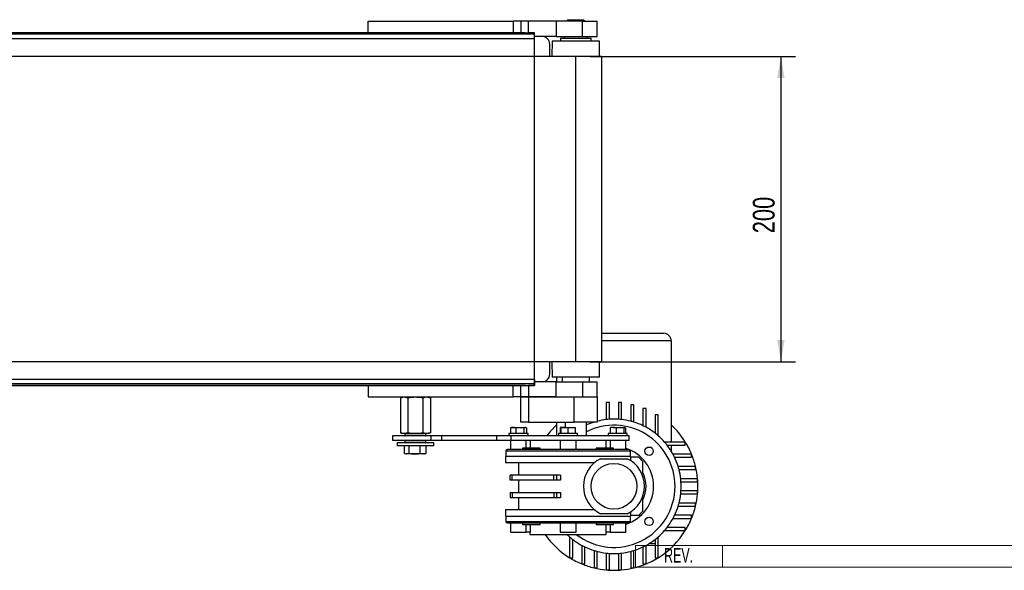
# Model space of a CAD drawing. Header units: millimetres. Extents: x 0 to 420, y 0 to 297.
# Tile 3 of 5: x 130 to 266, y 66 to 142. Entities that reach past the tile are written whole.
import ezdxf
from ezdxf.enums import TextEntityAlignment as Align

# ---------------------------------------------------------------- set-up
doc = ezdxf.new("R2010")
doc.units = ezdxf.units.MM
doc.layers.add('CARTIGLIO', color=140, linetype='Continuous')
doc.layers.add('QUOTE', color=174, linetype='Continuous')
doc.styles.add('SLDTEXTSTYLE0', font='TXT', dxfattribs={"width": 0.638298})
doc.styles.add('SLDTEXTSTYLE3', font='TXT', dxfattribs={"width": 0.75})
doc.dimstyles.new('SLDDIMSTYLE0', dxfattribs={"dimtxt": 3, "dimasz": 3, "dimexe": 0, "dimexo": 0.0625, "dimgap": 0.75, "dimtad": 1, "dimlfac": 4.756421, "dimrnd": 1e-09, "dimzin": 12, "dimdsep": 46, "dimtxsty": 'SLDTEXTSTYLE3', "dimsah": 1, "dimcen": 0.09, "dimadec": 0, "dimazin": 3, "dimtfac": 1, "dimtdec": 3, "dimtofl": 0, "dimtmove": 0, "dimatfit": 3, "dimfxl": 0, "dimfrac": 2, "dimtolj": 1, "dimtzin": 12, "dimarcsym": 0})

# ---------------------------------------------------------------- blocks, each defined once
blk = doc.blocks.new('SW_NOTE_0_27')
at = {"layer": 'CARTIGLIO', "color": 0, "insert": (2.34, 2.58), "char_height": 2, "attachment_point": 2, "style": 'SLDTEXTSTYLE0'}
blk.add_mtext('REV.', dxfattribs=at)
blk = doc.blocks.new('Cartiglio ALUSIC')
at = {"color": 161, "linetype": 'Continuous', "lineweight": 18}
for p, q in [((113.97, 151), (113.97, 154)), ((113.97, 154), (313.62, 154)), ((125.97, 154), (125.97, 151)), ((113.97, 151), (313.62, 151))]:
    blk.add_line(p, q, dxfattribs=at)
at = {"layer": 'CARTIGLIO', "color": 140}
blk.add_blockref('SW_NOTE_0_27', (117.57, 151.04), dxfattribs=at)
at = {"layer": 'CARTIGLIO', "color": 140, "style": 'SLDTEXTSTYLE0', "width": 0.638298}
for tag, height, p in [('AUTOATTR1', 3.5, (223.45, 133.7)), ('AUTOATTR2', 3.5, (221.77, 127.42)), ('AUTOATTR11', 3.5, (222.86, 121.41)), ('AUTOATTR8', 4, (219.24, 110)), ('AUTOATTR9', 4, (218.12, 100.42)), ('AUTOATTR0', 4, (249.03, 100.31))]:
    blk.add_attdef(tag, text='', height=height, dxfattribs=at).set_placement(p, align=Align.TOP_CENTER)
at = {"layer": 'CARTIGLIO', "color": 140}
for tag in ['AUTOATTR13', 'AUTOATTR12', 'AUTOATTR10', 'AUTOATTR7', 'AUTOATTR6', 'AUTOATTR5', 'AUTOATTR4', 'AUTOATTR3']:
    blk.add_attdef(tag, (0, 0), '', height=4, dxfattribs=at)
blk = doc.blocks.new('_D_1')
at = {"layer": 'QUOTE'}
for p, q in [((208.96, 136.48), (237.2, 136.48)), ((235.2, 136.48), (235.2, 94.43)), ((208.96, 94.43), (237.2, 94.43))]:
    blk.add_line(p, q, dxfattribs=at)
for points in [[(235.2, 136.48), (234.7, 133.48), (235.7, 133.48)], [(235.2, 94.43), (235.7, 97.43), (234.7, 97.43)]]:
    blk.add_solid(points, dxfattribs=at)
at = {"layer": 'QUOTE', "insert": (231.33, 112.13), "char_height": 3, "attachment_point": 1, "rotation": 90, "style": 'SLDTEXTSTYLE3'}
blk.add_mtext('200', dxfattribs=at)

msp = doc.modelspace()

# ---------------------------------------------------------------- linework, layer by layer
at = {"color": 7, "linetype": 'Continuous', "lineweight": 25}
for p, q in [((178.3691, 139.7412), (178.3691, 141.318)), ((178.3691, 141.318), (198.3421, 141.318)), ((198.3421, 141.318), (198.3421, 139.7412)), ((199.3933, 141.318), (198.3421, 141.318)), ((199.3933, 141.318), (199.3933, 139.7412)), ((200.4445, 141.318), (199.3933, 141.318)), ((200.4445, 139.7412), (200.4445, 141.318)), ((204.2817, 141.318), (200.4445, 141.318)), ((204.2817, 141.318), (204.2817, 139.2156)), ((207.9081, 141.318), (204.2817, 141.318)), ((205.9108, 141.5283), (205.7006, 141.318)), ((205.9108, 141.5283), (206.9621, 141.5283)), ((206.9621, 141.5283), (208.0133, 141.5283)), ((207.9081, 139.2156), (207.9081, 141.318)), ((207.9081, 141.318), (209.9054, 141.318)), ((208.2235, 141.318), (208.0133, 141.5283)), ((209.9054, 139.2156), (209.9054, 141.318)), ((199.9863, 139.7412), (66.7683, 139.7412)), ((199.9863, 139.7412), (200.4445, 139.7412)), ((201.2855, 139.7412), (200.4445, 139.7412)), ((201.2855, 139.7131), (201.2855, 139.7412)), ((201.2855, 139.531), (201.2855, 139.7131)), ((201.2855, 139.531), (65.4691, 139.531)), ((201.2855, 138.9003), (65.4691, 138.9003)), ((201.2855, 138.9003), (201.2855, 139.531)), ((204.2817, 139.2156), (201.2855, 139.2156)), ((203.7033, 138.5849), (203.6842, 136.4825)), ((210.2208, 138.5849), (203.7033, 138.5849)), ((204.2817, 139.2156), (207.9081, 139.2156)), ((204.8596, 139.0054), (204.8596, 138.5849)), ((204.8596, 139.0054), (206.9621, 139.0054)), ((205.3852, 139.2156), (205.3852, 139.0054)), ((206.9621, 139.0054), (209.0645, 139.0054)), ((207.9081, 139.2156), (209.9054, 139.2156)), ((208.5389, 139.0054), (208.5389, 139.2156)), ((209.0645, 138.5849), (209.0645, 139.0054)), ((210.2399, 136.4825), (210.2208, 138.5849)), ((203.3879, 136.4825), (203.3879, 138.1644)), ((206.9621, 136.4825), (59.7926, 136.4825)), ((206.9621, 94.434), (206.9621, 136.4825)), ((210.5362, 136.4825), (206.9621, 136.4825)), ((210.5362, 94.434), (210.5362, 136.4825)), ((210.5362, 98.3656), (219.051, 98.3656)), ((220.1022, 97.3144), (210.5362, 97.3144)), ((220.1022, 97.3144), (220.1022, 83.3963)), ((206.9621, 94.434), (59.7926, 94.434)), ((203.3879, 92.7521), (203.3879, 94.434)), ((203.6842, 94.434), (203.7033, 92.3316)), ((210.5362, 94.434), (206.9621, 94.434)), ((210.2208, 92.3316), (210.2399, 94.434)), ((210.2208, 92.3316), (203.7033, 92.3316)), ((204.334, 92.3316), (204.334, 91.7009)), ((205.0699, 92.3316), (205.0699, 91.7009)), ((208.8542, 91.7009), (208.8542, 92.3316)), ((201.2855, 92.0163), (65.4691, 92.0163)), ((201.2855, 91.3855), (65.4691, 91.3855)), ((199.9863, 91.1753), (66.7683, 91.1753)), ((178.3691, 91.1753), (178.3691, 89.5985)), ((198.3421, 89.5985), (198.3421, 91.1753)), ((199.3933, 89.5985), (199.3933, 91.1753)), ((199.9863, 91.1753), (200.4445, 91.1753)), ((200.4445, 91.1753), (200.4445, 89.5985)), ((201.2855, 91.1753), (200.4445, 91.1753)), ((201.2855, 92.0163), (201.2855, 91.3855)), ((204.2817, 91.7009), (201.2855, 91.7009)), ((201.2855, 91.3855), (201.2855, 91.2035)), ((201.2855, 91.2035), (201.2855, 91.1753)), ((204.2817, 89.5985), (204.2817, 91.7009)), ((204.2817, 91.7009), (207.9081, 91.7009)), ((207.9081, 91.7009), (207.9081, 89.5985)), ((207.9081, 91.7009), (209.9054, 91.7009)), ((209.9054, 89.5985), (209.9054, 91.7009)), ((178.3691, 89.5985), (198.3421, 89.5985)), ((183.0996, 89.5985), (182.8231, 89.4979)), ((182.8231, 89.4979), (183.339, 89.5985)), ((182.8231, 89.4979), (182.8231, 84.6533)), ((183.339, 89.5985), (183.8549, 89.4979)), ((183.8549, 89.4979), (183.8549, 84.6533)), ((185.9184, 89.4979), (186.4343, 89.5985)), ((185.9184, 89.4979), (185.9184, 84.6533)), ((186.4343, 89.5985), (186.9501, 89.4979)), ((186.9501, 89.4979), (186.6737, 89.5985)), ((186.9501, 89.4979), (186.9501, 84.6533)), ((199.3933, 89.5985), (198.3421, 89.5985)), ((199.3933, 86.1295), (199.3933, 89.5985)), ((199.3933, 89.5985), (200.4445, 89.5985)), ((200.4445, 89.5985), (199.3933, 89.5985)), ((200.4445, 89.5985), (200.4445, 86.1295)), ((200.4445, 89.5985), (206.7518, 89.5985)), ((204.2817, 89.5985), (200.4445, 89.5985)), ((206.7518, 86.1295), (206.7518, 89.5985)), ((206.7518, 89.5985), (209.9054, 89.5985)), ((209.9054, 89.5985), (209.9054, 86.1295)), ((211.1669, 88.8147), (211.1669, 86.49)), ((211.5874, 88.8147), (211.1669, 88.8147)), ((211.5874, 86.5284), (211.5874, 88.8147)), ((212.8488, 88.8147), (212.8488, 86.5284)), ((213.2693, 88.8147), (212.8488, 88.8147)), ((213.2693, 86.49), (213.2693, 88.8147)), ((214.5308, 88.535), (214.5308, 86.2562)), ((214.9513, 88.535), (214.5308, 88.535)), ((214.9513, 86.137), (214.9513, 88.535)), ((216.2127, 87.9866), (216.2127, 85.643)), ((216.6332, 87.9866), (216.2127, 87.9866)), ((216.6332, 85.4284), (216.6332, 87.9866)), ((217.8946, 87.1246), (217.8946, 84.6035)), ((218.3151, 87.1246), (217.8946, 87.1246)), ((218.3151, 84.2564), (218.3151, 87.1246)), ((197.9804, 85.36), (198.0553, 85.3832)), ((198.1076, 85.4147), (198.0513, 85.3942)), ((198.1076, 85.4147), (198.3524, 85.4147)), ((198.3524, 85.4147), (199.2732, 85.4147)), ((199.2732, 85.4147), (198.7244, 85.36)), ((199.8219, 85.36), (199.2732, 85.4147)), ((199.2732, 85.4147), (199.9987, 85.4147)), ((200.4445, 86.1295), (199.3933, 86.1295)), ((199.9987, 85.4147), (199.8219, 85.36)), ((200.1755, 85.36), (199.9987, 85.4147)), ((199.9987, 85.4147), (200.0483, 85.4147)), ((200.1046, 85.3942), (200.0483, 85.4147)), ((200.4445, 86.1295), (206.7518, 86.1295)), ((204.334, 86.1295), (204.334, 84.2373)), ((204.9405, 85.4147), (204.8477, 85.3809)), ((204.9219, 85.36), (204.9411, 85.4147)), ((204.9411, 85.4147), (205.3973, 85.4147)), ((205.3973, 85.4147), (206.367, 85.4147)), ((205.4904, 86.1295), (205.4904, 85.4147)), ((206.367, 85.4147), (205.8726, 85.36)), ((206.8615, 85.36), (206.367, 85.4147)), ((206.367, 85.4147), (206.8806, 85.4147)), ((209.9054, 86.1295), (206.7518, 86.1295)), ((206.8806, 85.4147), (206.8615, 85.36)), ((206.8998, 85.36), (206.8806, 85.4147)), ((208.4337, 84.2373), (208.4337, 86.1295)), ((211.6838, 85.36), (211.7914, 85.4147)), ((212.1061, 85.4147), (211.7753, 85.4147)), ((212.1061, 85.4147), (213.0583, 85.4147)), ((213.0583, 85.4147), (212.5284, 85.36)), ((213.5883, 85.36), (213.0583, 85.4147)), ((213.0583, 85.4147), (213.696, 85.4147)), ((213.696, 85.4147), (213.5883, 85.36)), ((213.8036, 85.36), (213.696, 85.4147)), ((181.733, 84.2373), (181.733, 83.6066)), ((187.0752, 84.2373), (181.733, 84.2373)), ((182.8231, 84.6533), (183.0996, 84.5527)), ((183.339, 84.5527), (182.8231, 84.6533)), ((183.339, 84.5527), (183.0996, 84.5527)), ((183.8549, 84.6533), (183.339, 84.5527)), ((184.8866, 84.5527), (183.339, 84.5527)), ((183.4498, 84.5128), (183.4383, 84.2921)), ((183.4383, 84.2921), (183.4956, 84.2921)), ((183.5067, 84.5128), (183.4498, 84.5128)), ((183.5359, 84.2478), (183.4803, 84.2478)), ((183.4956, 84.2921), (186.335, 84.2921)), ((186.3234, 84.5128), (183.5067, 84.5128)), ((186.293, 84.2478), (183.5359, 84.2478)), ((183.6042, 84.2478), (183.6042, 84.2373)), ((186.4343, 84.5527), (184.8866, 84.5527)), ((186.4343, 84.5527), (185.9184, 84.6533)), ((186.1691, 84.2373), (186.1691, 84.2478)), ((186.335, 84.2921), (186.3234, 84.5128)), ((186.9501, 84.6533), (186.4343, 84.5527)), ((186.6737, 84.5527), (186.4343, 84.5527)), ((186.6737, 84.5527), (186.9501, 84.6533)), ((187.0752, 83.6066), (187.0752, 84.2373)), ((188.5342, 84.2373), (187.0752, 84.2373)), ((188.5342, 83.6066), (188.5342, 84.2373)), ((196.1035, 84.2373), (188.5342, 84.2373)), ((196.1035, 83.6066), (196.1035, 84.2373)), ((198.065, 84.2373), (196.1035, 84.2373)), ((197.764, 84.5737), (197.764, 84.2373)), ((200.3383, 84.5737), (197.764, 84.5737)), ((197.9804, 85.36), (197.9804, 84.5737)), ((198.065, 83.6066), (198.065, 84.2373)), ((214.3205, 84.2373), (198.065, 84.2373)), ((198.7244, 85.36), (198.7244, 84.5737)), ((199.8219, 85.36), (199.8219, 84.5737)), ((200.1755, 85.36), (200.1755, 84.5737)), ((200.392, 84.5737), (200.3383, 84.5737)), ((200.392, 84.2373), (200.392, 84.5737)), ((204.5968, 84.5737), (204.5968, 84.2373)), ((207.2249, 84.5737), (204.5968, 84.5737)), ((204.7971, 85.36), (204.8506, 85.373)), ((204.7971, 85.36), (204.7971, 84.5737)), ((204.9219, 85.36), (204.9219, 84.5737)), ((205.8726, 85.36), (205.8726, 84.5737)), ((206.8615, 85.36), (206.8615, 84.5737)), ((206.8998, 85.36), (206.8998, 84.5737)), ((207.2249, 84.2373), (207.2249, 84.5737)), ((211.4297, 84.5737), (211.4297, 84.2373)), ((214.0577, 84.5737), (211.4297, 84.5737)), ((211.6838, 85.36), (211.6838, 84.5737)), ((212.5284, 85.36), (212.5284, 84.5737)), ((213.5883, 85.36), (213.5883, 84.5737)), ((213.8036, 85.36), (213.8036, 84.5737)), ((214.0577, 84.2373), (214.0577, 84.5737)), ((214.3205, 83.6066), (214.3205, 84.2373)), ((187.0752, 83.6066), (181.733, 83.6066)), ((182.3637, 83.2912), (182.3637, 82.8707)), ((187.4095, 83.2912), (182.3637, 83.2912)), ((187.4095, 82.8707), (182.3637, 82.8707)), ((183.397, 81.8223), (183.397, 82.8707)), ((183.4383, 83.5518), (183.4498, 83.3311)), ((186.335, 83.5518), (183.4383, 83.5518)), ((183.4498, 83.3311), (186.3234, 83.3311)), ((183.4803, 83.5961), (186.293, 83.5961)), ((183.6042, 83.6066), (183.6042, 83.5961)), ((184.0433, 81.8223), (184.0433, 82.8707)), ((185.5329, 81.8223), (185.5329, 82.8707)), ((186.1691, 83.5961), (186.1691, 83.6066)), ((186.3234, 83.3311), (186.335, 83.5518)), ((186.3762, 81.8223), (186.3762, 82.8707)), ((188.5342, 83.6066), (187.0752, 83.6066)), ((187.4095, 82.8707), (187.4095, 83.2912)), ((196.1035, 83.6066), (188.5342, 83.6066)), ((198.065, 83.6066), (196.1035, 83.6066)), ((197.9742, 83.6066), (197.9742, 82.3451)), ((214.3205, 83.6066), (198.065, 83.6066)), ((200.1186, 82.5554), (200.1186, 83.6066)), ((200.6677, 83.6066), (200.6677, 82.5554)), ((204.8071, 83.6066), (204.8071, 82.3451)), ((207.0146, 82.3451), (207.0146, 83.6066)), ((211.154, 82.5554), (211.154, 83.6066)), ((211.7031, 83.6066), (211.7031, 82.5554)), ((213.8475, 82.3451), (213.8475, 83.6066)), ((222.0434, 83.3963), (219.1752, 83.3963)), ((219.5223, 82.9758), (222.0434, 82.9758)), ((220.1022, 82.9758), (220.1022, 82.1383)), ((222.0434, 82.9758), (222.0434, 83.3963)), ((183.397, 81.8223), (183.7202, 81.7494)), ((183.4484, 81.802), (183.5928, 81.7494)), ((183.7202, 81.7494), (183.5928, 81.7494)), ((183.7202, 81.7494), (184.0433, 81.8223)), ((184.7881, 81.7494), (183.7202, 81.7494)), ((185.9546, 81.7494), (184.7881, 81.7494)), ((185.5329, 81.8223), (185.9546, 81.7494)), ((185.9546, 81.7494), (186.3762, 81.8223)), ((186.1804, 81.7494), (185.9546, 81.7494)), ((186.1804, 81.7494), (186.3248, 81.802)), ((186.3762, 81.8223), (186.3219, 81.81)), ((197.2909, 81.399), (197.2909, 80.5581)), ((214.5308, 81.399), (197.2909, 81.399)), ((197.3435, 82.1349), (197.3435, 81.399)), ((214.4782, 82.1349), (197.3435, 82.1349)), ((199.6474, 82.5554), (199.6474, 82.3451)), ((202.0652, 82.5554), (199.6474, 82.5554)), ((202.0652, 82.3451), (202.0652, 82.5554)), ((209.7565, 82.5554), (209.7565, 82.3451)), ((212.1743, 82.5554), (209.7565, 82.5554)), ((212.1743, 82.3451), (212.1743, 82.5554)), ((214.4782, 81.399), (214.4782, 82.1349)), ((214.5308, 80.811), (214.5308, 81.399)), ((222.9054, 81.7144), (220.3472, 81.7144)), ((222.9054, 81.2939), (222.9054, 81.7144)), ((197.2909, 80.5581), (209.5608, 80.5581)), ((199.078, 80.5581), (199.078, 78.8341)), ((210.3853, 81.0837), (214.051, 81.0837)), ((220.5618, 81.2939), (222.9054, 81.2939)), ((223.4538, 80.0325), (221.0558, 80.0325)), ((223.4538, 79.612), (223.4538, 80.0325)), ((197.9216, 78.1613), (197.9216, 78.8341)), ((198.2333, 78.8341), (197.9216, 78.8341)), ((198.2333, 78.1613), (198.2333, 78.8341)), ((203.9389, 78.8341), (198.2333, 78.8341)), ((203.9389, 78.1613), (203.9389, 78.8341)), ((204.318, 78.8341), (203.9389, 78.8341)), ((204.318, 78.8341), (204.318, 78.1613)), ((204.8771, 78.8341), (204.318, 78.8341)), ((204.8771, 78.8341), (204.8771, 78.1613)), ((221.175, 79.612), (223.4538, 79.612)), ((198.2333, 78.1613), (197.9216, 78.1613)), ((203.9389, 78.1613), (198.2333, 78.1613)), ((199.078, 78.1613), (199.078, 76.4373)), ((204.318, 78.1613), (203.9389, 78.1613)), ((204.8771, 78.1613), (204.318, 78.1613)), ((223.7335, 78.3505), (221.4088, 78.3505)), ((221.4472, 77.93), (223.7335, 77.93)), ((223.7335, 77.93), (223.7335, 78.3505)), ((197.9216, 76.4373), (197.9216, 75.7645)), ((197.9216, 76.4373), (198.2333, 76.4373)), ((198.2333, 76.4373), (198.2333, 75.7645)), ((198.2333, 76.4373), (203.9389, 76.4373)), ((203.9389, 76.4373), (203.9389, 75.7645)), ((203.9389, 76.4373), (204.318, 76.4373)), ((204.318, 76.4373), (204.318, 75.7645)), ((204.318, 76.4373), (204.8771, 76.4373)), ((204.8771, 76.4373), (204.8771, 75.7645)), ((221.4088, 76.2481), (223.7335, 76.2481)), ((223.7335, 76.6686), (221.4472, 76.6686)), ((223.7335, 76.2481), (223.7335, 76.6686)), ((197.9216, 75.7645), (198.2333, 75.7645)), ((198.2333, 75.7645), (203.9389, 75.7645)), ((199.078, 75.7645), (199.078, 74.0406)), ((203.9389, 75.7645), (204.318, 75.7645)), ((204.318, 75.7645), (204.8771, 75.7645)), ((221.0558, 74.5662), (223.4538, 74.5662)), ((223.4538, 74.9866), (221.175, 74.9866)), ((223.4538, 74.5662), (223.4538, 74.9866)), ((197.2909, 74.0406), (197.2909, 73.1996)), ((209.5608, 74.0406), (197.2909, 74.0406)), ((197.2909, 73.1996), (205.9108, 73.1996)), ((197.3435, 73.1996), (197.3435, 72.4637)), ((205.9108, 73.1996), (214.5308, 73.1996)), ((214.051, 73.515), (210.3853, 73.515)), ((214.4782, 72.4637), (214.4782, 73.1996)), ((214.5308, 73.1996), (214.5308, 73.7876)), ((222.9054, 73.3047), (220.5618, 73.3047)), ((222.9054, 72.8842), (222.9054, 73.3047)), ((197.3435, 72.4637), (214.4782, 72.4637)), ((197.9742, 72.2535), (197.9742, 70.992)), ((199.6474, 72.2535), (199.6474, 72.0433)), ((199.6474, 72.0433), (202.0652, 72.0433)), ((200.1186, 70.992), (200.1186, 72.0433)), ((200.6677, 72.0433), (200.6677, 70.992)), ((202.0652, 72.0433), (202.0652, 72.2535)), ((204.8071, 72.2535), (204.8071, 70.992)), ((207.0146, 70.992), (207.0146, 72.2535)), ((209.7565, 72.2535), (209.7565, 72.0433)), ((209.7565, 72.0433), (212.1743, 72.0433)), ((211.154, 70.992), (211.154, 72.0433)), ((211.7031, 72.0433), (211.7031, 70.992)), ((212.1743, 72.0433), (212.1743, 72.2535)), ((213.8475, 70.992), (213.8475, 72.2535)), ((220.3472, 72.8842), (222.9054, 72.8842)), ((197.9742, 70.992), (200.1186, 70.992)), ((200.6677, 70.992), (200.1186, 70.992)), ((200.6548, 70.992), (200.6548, 70.6767)), ((200.6548, 70.6767), (211.1669, 70.6767)), ((204.8071, 70.992), (207.0146, 70.992)), ((211.7031, 70.992), (211.154, 70.992)), ((211.1669, 70.6767), (211.1669, 70.992)), ((211.7031, 70.992), (213.8475, 70.992)), ((219.1752, 71.2023), (222.0434, 71.2023)), ((222.0434, 71.6228), (219.5223, 71.6228)), ((222.0434, 71.2023), (222.0434, 71.6228)), ((206.1211, 70.3422), (206.1211, 67.474)), ((206.5416, 67.474), (206.5416, 69.9951)), ((207.803, 69.1703), (207.803, 66.6121)), ((216.6332, 66.6121), (216.6332, 69.1703)), ((217.0571, 69.4152), (217.8946, 69.4152)), ((217.8946, 69.9951), (217.8946, 67.474)), ((218.3151, 67.474), (218.3151, 70.3422)), ((208.2235, 66.6121), (208.2235, 68.9556)), ((209.485, 68.4616), (209.485, 66.0636)), ((209.9054, 66.0636), (209.9054, 68.3424)), ((211.1669, 68.1086), (211.1669, 65.7839)), ((211.5874, 65.7839), (211.5874, 68.0702)), ((212.8488, 68.0702), (212.8488, 65.7839)), ((213.2693, 65.7839), (213.2693, 68.1086)), ((214.5308, 68.3424), (214.5308, 66.0636)), ((214.9513, 66.0636), (214.9513, 68.4616)), ((216.2127, 68.9556), (216.2127, 66.6121)), ((206.1211, 67.474), (206.5416, 67.474)), ((207.803, 66.6121), (208.2235, 66.6121)), ((216.2127, 66.6121), (216.6332, 66.6121)), ((217.8946, 67.474), (218.3151, 67.474)), ((209.485, 66.0636), (209.9054, 66.0636)), ((211.1669, 65.7839), (211.5874, 65.7839)), ((212.8488, 65.7839), (213.2693, 65.7839)), ((214.5308, 66.0636), (214.9513, 66.0636))]:
    msp.add_line(p, q, dxfattribs=at)
at = {"color": 7, "linetype": 'Continuous'}
for p, q in [((65.4691, 139.7412), (201.2855, 139.7412)), ((201.2855, 91.1753), (201.2855, 139.7412)), ((65.4691, 91.1753), (201.2855, 91.1753))]:
    msp.add_line(p, q, dxfattribs=at)
at = {"color": 7, "linetype": 'Continuous', "lineweight": 25}
for centre, radius in [((217.0497, 82.1309), 0.5782), ((212.2181, 77.2993), 3.1536), ((217.0497, 72.4677), 0.5782)]:
    msp.add_circle(centre, radius, dxfattribs=at)
for centre, radius, start, end in [((202.3367, 138.1644), 1.0512, 0, 90), ((219.051, 97.3144), 1.0512, 0, 90), ((202.3367, 92.7521), 1.0512, 270, 0), ((212.2181, 77.2993), 11.5633, 132.985886, 143.130102), ((212.2181, 77.2993), 9.2507, 107.184796, 114.14774), ((212.2181, 77.2993), 8.4097, 0, 116.743684), ((212.2181, 77.2993), 9.2507, 96.524979, 104.477512), ((212.2181, 77.2993), 9.2507, 93.909564, 96.524979), ((212.2181, 77.2993), 9.2507, 86.090436, 93.909564), ((212.2181, 77.2993), 9.2507, 83.475021, 86.090436), ((212.2181, 77.2993), 9.2507, 75.522488, 83.475021), ((212.2181, 77.2993), 9.2507, 72.815204, 75.522488), ((212.2181, 77.2993), 9.2507, 64.416998, 72.815204), ((212.2181, 77.2993), 9.2507, 61.492569, 64.416998), ((212.2181, 77.2993), 9.2507, 52.147097, 61.492569), ((212.2181, 77.2993), 11.5633, 31.821369, 47.014114), ((183.4803, 84.2899), 0.042, 177, 270), ((183.4918, 84.5106), 0.042, 90, 177), ((186.2814, 84.5106), 0.042, 3, 90), ((186.293, 84.2899), 0.042, 270, 3), ((212.2181, 77.2993), 9.2507, 48.769423, 52.147097), ((212.2181, 77.2993), 9.2507, 41.230577, 48.769423), ((183.4803, 83.554), 0.042, 90, 183), ((183.4918, 83.3333), 0.042, 183, 270), ((186.2814, 83.3333), 0.042, 270, 357), ((186.293, 83.554), 0.042, 357, 90), ((212.2181, 77.2993), 9.2507, 37.852903, 41.230577), ((212.2181, 77.2993), 9.2507, 28.507431, 37.852903), ((212.2181, 77.2993), 11.5633, 22.446351, 31.821369), ((197.5537, 82.1349), 0.2102, 90, 180), ((212.2181, 77.2993), 5.4663, 0, 72.657865), ((214.268, 82.1349), 0.2102, 0, 90), ((212.2181, 77.2993), 9.2507, 25.583002, 28.507431), ((212.2181, 77.2993), 11.5633, 13.672018, 22.446351), ((212.2181, 77.2993), 4.2048, 115.841933, 244.158067), ((212.2181, 77.2993), 4.2048, 295.841933, 64.158067), ((212.2181, 77.2993), 5.2561, 40.535802, 49.464198), ((212.2181, 77.2993), 9.2507, 17.184796, 25.583002), ((212.2181, 77.2993), 9.2507, 14.477512, 17.184796), ((212.2181, 77.2993), 11.5633, 5.215909, 13.672018), ((212.2181, 77.2993), 4.4151, 334.791235, 25.208765), ((212.2181, 77.2993), 9.2507, 6.524979, 14.477512), ((212.2181, 77.2993), 8.4097, 231.952493, 0), ((212.2181, 77.2993), 5.4663, 287.342135, 0), ((212.2181, 77.2993), 9.2507, 3.909564, 6.524979), ((212.2181, 77.2993), 9.2507, 356.090436, 3.909564), ((212.2181, 77.2993), 11.5633, 354.784091, 5.215909), ((212.2181, 77.2993), 9.2507, 345.522488, 353.475021), ((212.2181, 77.2993), 9.2507, 353.475021, 356.090436), ((212.2181, 77.2993), 11.5633, 346.327982, 354.784091), ((212.2181, 77.2993), 9.2507, 334.416998, 342.815204), ((212.2181, 77.2993), 9.2507, 342.815204, 345.522488), ((212.2181, 77.2993), 11.5633, 337.553649, 346.327982), ((212.2181, 77.2993), 5.2561, 310.535802, 319.464198), ((212.2181, 77.2993), 9.2507, 331.492569, 334.416998), ((197.5537, 72.4637), 0.2102, 180, 270), ((214.268, 72.4637), 0.2102, 270, 0), ((212.2181, 77.2993), 9.2507, 322.147097, 331.492569), ((212.2181, 77.2993), 11.5633, 328.178631, 337.553649), ((212.2181, 77.2993), 11.5633, 214.940627, 238.178631), ((212.2181, 77.2993), 9.2507, 225.717752, 228.769423), ((212.2181, 77.2993), 9.2507, 311.230577, 318.769423), ((212.2181, 77.2993), 11.5633, 301.821369, 328.178631), ((212.2181, 77.2993), 9.2507, 318.769423, 322.147097), ((212.2181, 77.2993), 9.2507, 228.769423, 232.147097), ((212.2181, 77.2993), 9.2507, 232.147097, 241.492569), ((212.2181, 77.2993), 9.2507, 241.492569, 244.416998), ((212.2181, 77.2993), 9.2507, 295.583002, 298.507431), ((212.2181, 77.2993), 9.2507, 298.507431, 307.852903), ((212.2181, 77.2993), 9.2507, 307.852903, 311.230577), ((212.2181, 77.2993), 9.2507, 244.416998, 252.815204), ((212.2181, 77.2993), 9.2507, 252.815204, 255.522488), ((212.2181, 77.2993), 9.2507, 255.522488, 263.475021), ((212.2181, 77.2993), 9.2507, 263.475021, 266.090436), ((212.2181, 77.2993), 9.2507, 266.090436, 273.909564), ((212.2181, 77.2993), 9.2507, 273.909564, 276.524979), ((212.2181, 77.2993), 9.2507, 276.524979, 284.477512), ((212.2181, 77.2993), 9.2507, 284.477512, 287.184796), ((212.2181, 77.2993), 9.2507, 287.184796, 295.583002), ((212.2181, 77.2993), 11.5633, 238.178631, 247.553649), ((212.2181, 77.2993), 11.5633, 247.553649, 256.327982), ((212.2181, 77.2993), 11.5633, 283.672018, 292.446351), ((212.2181, 77.2993), 11.5633, 292.446351, 301.821369), ((212.2181, 77.2993), 11.5633, 256.327982, 264.784091), ((212.2181, 77.2993), 11.5633, 264.784091, 275.215909), ((212.2181, 77.2993), 11.5633, 275.215909, 283.672018)]:
    msp.add_arc(centre, radius, start, end, dxfattribs=at)
for points, knots in [([(183.8549, 89.4979), (183.8693, 89.5005), (184.2094, 89.562), (184.5554, 89.5806), (184.8866, 89.5985)], [0, 0, 0, 0, 0.04250423, 1, 1, 1, 1]), ([(184.8866, 89.5985), (185.1546, 89.5866), (185.5008, 89.5713), (185.8415, 89.5114), (185.9184, 89.4979)], [0, 0, 0, 0, 0.77428869, 1, 1, 1, 1]), ([(198.3524, 85.4147), (198.2533, 85.4079), (198.1286, 85.3994), (198.0057, 85.3668), (197.9804, 85.36)], [0, 0, 0, 0, 0.793814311, 1, 1, 1, 1]), ([(198.7244, 85.36), (198.7179, 85.3618), (198.5953, 85.3952), (198.4705, 85.4052), (198.3524, 85.4147)], [0, 0, 0, 0, 0.0529743, 1, 1, 1, 1]), ([(204.9085, 85.3851), (204.8939, 85.3835), (204.8564, 85.3795), (204.8196, 85.3674), (204.7971, 85.36)], [0, 0, 0, 0, 0.38943275, 1, 1, 1, 1]), ([(205.3973, 85.4147), (205.2707, 85.4079), (205.1112, 85.3994), (204.9543, 85.3668), (204.9219, 85.36)], [0, 0, 0, 0, 0.79381431, 1, 1, 1, 1]), ([(205.8726, 85.36), (205.8643, 85.3618), (205.7076, 85.3952), (205.5482, 85.4052), (205.3973, 85.4147)], [0, 0, 0, 0, 0.0529743, 1, 1, 1, 1]), ([(212.1061, 85.4147), (211.9936, 85.4079), (211.852, 85.3994), (211.7125, 85.3668), (211.6838, 85.36)], [0, 0, 0, 0, 0.79381431, 1, 1, 1, 1]), ([(212.5284, 85.36), (212.521, 85.3618), (212.3818, 85.3952), (212.2402, 85.4052), (212.1061, 85.4147)], [0, 0, 0, 0, 0.0529743, 1, 1, 1, 1]), ([(184.8866, 84.5527), (184.5554, 84.5705), (184.2094, 84.5891), (183.8693, 84.6507), (183.8549, 84.6533)], [0, 0, 0, 0, 0.95749577, 1, 1, 1, 1]), ([(185.9184, 84.6533), (185.8415, 84.6398), (185.5008, 84.5798), (185.1546, 84.5645), (184.8866, 84.5527)], [0, 0, 0, 0, 0.22571131, 1, 1, 1, 1]), ([(184.0433, 81.8223), (184.094, 81.8133), (184.3399, 81.7698), (184.5898, 81.7584), (184.7881, 81.7494)], [0, 0, 0, 0, 0.206185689, 1, 1, 1, 1]), ([(184.7881, 81.7494), (185.0246, 81.7621), (185.2744, 81.7754), (185.5199, 81.8199), (185.5329, 81.8223)], [0, 0, 0, 0, 0.9470257, 1, 1, 1, 1]), ([(200.0015, 82.3451), (199.7534, 82.3451), (199.2571, 82.3451), (198.6539, 82.3451), (198.1671, 82.3451), (197.8171, 82.3451), (197.595, 82.3451), (197.5675, 82.3451), (197.5537, 82.3451)], [0, 0, 0, 0, 0.16661842, 0.33340123, 0.49999998, 0.66661412, 0.83340089, 1, 1, 1, 1]), ([(211.8202, 82.3451), (211.5527, 82.3451), (211.0174, 82.3451), (210.1002, 82.3451), (209.1184, 82.3451), (208.0799, 82.3451), (207.0048, 82.3451), (205.9108, 82.3451), (204.8168, 82.3451), (203.7417, 82.3451), (202.7032, 82.3451), (201.7215, 82.3451), (200.8042, 82.3451), (200.269, 82.3451), (200.0015, 82.3451)], [0, 0, 0, 0, 0.08330903, 0.16670044, 0.25, 0.33330725, 0.41670064, 0.50000002, 0.58330727, 0.66670065, 0.75000003, 0.83330728, 0.91669474, 1, 1, 1, 1]), ([(214.268, 82.3451), (214.2542, 82.3451), (214.2267, 82.3451), (214.0046, 82.3451), (213.6546, 82.3451), (213.1678, 82.3451), (212.5646, 82.3451), (212.0683, 82.3451), (211.8202, 82.3451)], [0, 0, 0, 0, 0.1666145, 0.33340129, 0.50000005, 0.66661455, 0.83338947, 1, 1, 1, 1]), ([(215.6341, 81.2939), (215.2802, 81.2939), (214.9224, 81.2939), (214.535, 81.2939), (214.5308, 81.2939)], [0, 0, 0, 0, 0.98917197, 1, 1, 1, 1]), ([(216.2127, 79.1798), (216.2127, 79.4436), (216.2127, 79.9735), (216.2127, 80.4674), (216.2127, 80.7153)], [0, 0, 0, 0, 0.49788857, 1, 1, 1, 1]), ([(216.2127, 73.8833), (216.2127, 74.1294), (216.2127, 74.6232), (216.2127, 75.1531), (216.2127, 75.4188)], [0, 0, 0, 0, 0.49838846, 1, 1, 1, 1]), ([(214.5308, 73.3047), (214.7834, 73.3047), (215.1605, 73.3047), (215.5166, 73.3047), (215.6341, 73.3047)], [0, 0, 0, 0, 0.67004943, 1, 1, 1, 1]), ([(197.5537, 72.2535), (197.5623, 72.2535), (197.5795, 72.2535), (197.7172, 72.2535), (197.9324, 72.2535), (198.2573, 72.2535), (198.7122, 72.2535), (199.3024, 72.2535), (199.7715, 72.2535), (200.0015, 72.2535)], [0, 0, 0, 0, 0.13174335, 0.26278596, 0.39244922, 0.52009696, 0.6857693, 0.84597725, 1, 1, 1, 1]), ([(200.0015, 72.2535), (200.2481, 72.2535), (200.7514, 72.2535), (201.6241, 72.2535), (202.5079, 72.2535), (203.3757, 72.2535), (204.1983, 72.2535), (205.0477, 72.2535), (205.9108, 72.2535), (206.7739, 72.2535), (207.6233, 72.2535), (208.446, 72.2535), (209.3138, 72.2535), (210.1977, 72.2535), (211.0704, 72.2535), (211.5736, 72.2535), (211.8202, 72.2535)], [0, 0, 0, 0, 0.0770186, 0.15712279, 0.23995153, 0.3037754, 0.36860702, 0.43412833, 0.5, 0.56587168, 0.63139298, 0.69622461, 0.76004848, 0.84288465, 0.92298862, 1, 1, 1, 1]), ([(211.8202, 72.2535), (212.0502, 72.2535), (212.5193, 72.2535), (213.1096, 72.2535), (213.5644, 72.2535), (213.8893, 72.2535), (214.1045, 72.2535), (214.2422, 72.2535), (214.2594, 72.2535), (214.268, 72.2535)], [0, 0, 0, 0, 0.15403719, 0.31424557, 0.47990305, 0.60755079, 0.73721404, 0.86825665, 1, 1, 1, 1])]:
    msp.add_open_spline(points, degree=3, knots=knots, dxfattribs=at)

# ---------------------------------------------------------------- block references
at = {"layer": 'CARTIGLIO'}
msp.add_blockref('Cartiglio ALUSIC', (101.2063, -84.828), dxfattribs=at)

# ---------------------------------------------------------------- dimensions: what is measured, and where the dimension line sits
at = {"layer": 'QUOTE'}
dim = msp.add_linear_dim(base=(232.8161, 94.434), p1=(206.9621, 136.4825), p2=(206.9621, 94.434), angle=90, dimstyle='SLDDIMSTYLE0', dxfattribs=at)
dim.commit()
dim.dimension.update_dxf_attribs({"geometry": '_D_1', "text_midpoint": (232.8161, 115.4583), "dimtype": 160})

doc.saveas('drawing.dxf')
